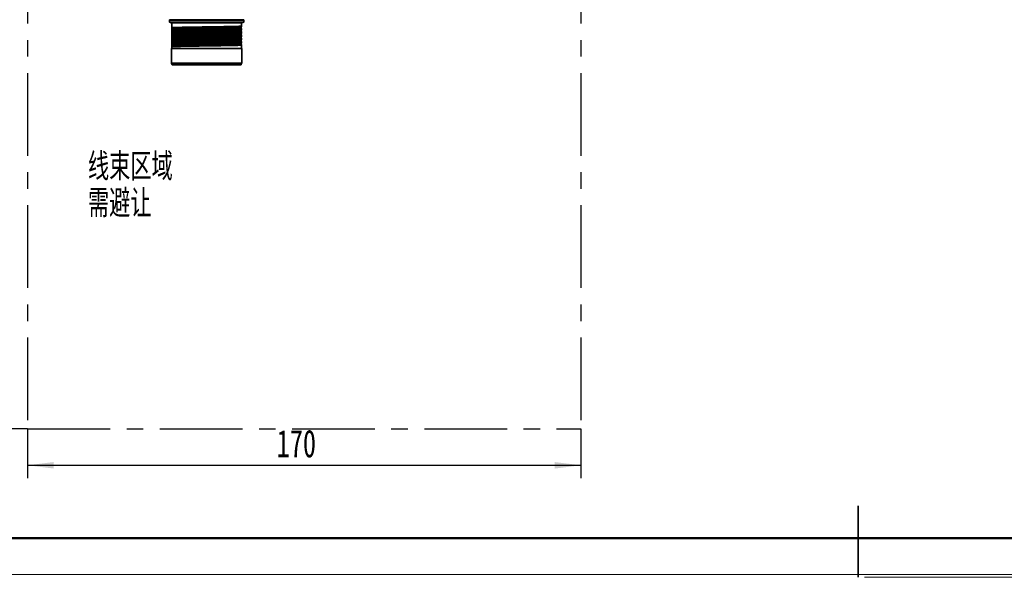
# Model space of a CAD drawing. Header units: millimetres. Extents: x 0 to 420, y 0 to 297.
# Tile 2 of 126: x 80 to 231, y 0 to 86. Entities that reach past the tile are written whole.
import ezdxf

# ---------------------------------------------------------------- set-up
doc = ezdxf.new("R2010")
doc.units = ezdxf.units.MM
doc.linetypes.add('CENTERX2', pattern=[20.32, 12.7, -2.54, 2.54, -2.54])
doc.layers.add('标注层', color=150, linetype='Continuous')
doc.styles.add('SLDTEXTSTYLE0', font='TXT', dxfattribs={"width": 0.7, "bigfont": 'bigfont'})
doc.styles.add('SLDTEXTSTYLE2', font='TXT', dxfattribs={"width": 0.7})
doc.dimstyles.new('SLDDIMSTYLE0', dxfattribs={"dimtxt": 4.850694, "dimasz": 4, "dimexe": 0, "dimexo": 0.0625, "dimgap": 1.212674, "dimtad": 2, "dimlfac": 2, "dimrnd": 1e-09, "dimzin": 12, "dimdsep": 46, "dimtxsty": 'SLDTEXTSTYLE2', "dimsah": 1, "dimcen": 0.09, "dimadec": 0, "dimazin": 3, "dimtfac": 1, "dimtdec": 3, "dimtofl": 0, "dimtmove": 0, "dimatfit": 3, "dimfxl": 1, "dimfrac": 2, "dimtolj": 1, "dimtzin": 12, "dimarcsym": 0})

# ---------------------------------------------------------------- blocks, each defined once
blk = doc.blocks.new('SW_NOTE_1')
at = {"layer": '标注层', "color": 0, "char_height": 4.233, "attachment_point": 1, "style": 'SLDTEXTSTYLE0'}
for s, insert in [('线束区域', (0, 5.46)), ('需避让', (0, -0.19))]:
    blk.add_mtext(s, dxfattribs=dict(at, insert=insert))
blk = doc.blocks.new('_D_8')
at = {"layer": '标注层'}
for p, q in [((81.4, 22.78), (81.4, 15.2)), ((166.4, 22.78), (166.4, 15.2)), ((81.4, 17.2), (166.4, 17.2))]:
    blk.add_line(p, q, dxfattribs=at)
for points in [[(81.4, 17.2), (85.4, 16.7), (85.4, 17.7)], [(166.4, 17.2), (162.4, 17.7), (162.4, 16.7)]]:
    blk.add_solid(points, dxfattribs=at)
at = {"layer": '标注层', "insert": (119.67, 22.66), "char_height": 4.233, "attachment_point": 1, "style": 'SLDTEXTSTYLE2'}
blk.add_mtext('170', dxfattribs=at)
blk = doc.blocks.new('_D_9')
at = {"layer": '标注层'}
for p, q in [((81.4, 97.78), (62.39, 97.78)), ((64.39, 97.78), (64.39, 22.78)), ((81.4, 22.78), (62.39, 22.78))]:
    blk.add_line(p, q, dxfattribs=at)
for points in [[(64.39, 97.78), (63.89, 93.78), (64.89, 93.78)], [(64.39, 22.78), (64.89, 26.78), (63.89, 26.78)]]:
    blk.add_solid(points, dxfattribs=at)
at = {"layer": '标注层', "insert": (58.93, 56.05), "char_height": 4.233, "attachment_point": 1, "rotation": 90, "style": 'SLDTEXTSTYLE2'}
blk.add_mtext('150', dxfattribs=at)

msp = doc.modelspace()

# ---------------------------------------------------------------- linework, layer by layer
at = {"color": 7, "linetype": 'CENTERX2'}
for p, q in [((81.4018, 97.7818), (81.4018, 22.7818)), ((166.4018, 97.7818), (166.4018, 22.7818)), ((81.4018, 22.7818), (166.4018, 22.7818))]:
    msp.add_line(p, q, dxfattribs=at)
at = {"color": 7, "linetype": 'Continuous', "lineweight": 35}
for p, q in [((103.1829, 85.5721), (103.1829, 85.2702)), ((103.1829, 85.2702), (103.4866, 85.1596)), ((103.7099, 85.659), (103.2559, 85.6471)), ((108.9477, 85.6471), (103.2559, 85.6471)), ((103.566, 85.1596), (103.4866, 85.1596)), ((103.5579, 81.2202), (103.5579, 85.1596)), ((114.2498, 85.1596), (103.566, 85.1596)), ((103.566, 84.4421), (103.566, 85.1596)), ((103.7099, 85.659), (103.7098, 85.6565)), ((103.7098, 85.6565), (103.7704, 85.6554)), ((103.7704, 85.6554), (108.8647, 85.6554)), ((108.8647, 85.6554), (114.0454, 85.6554)), ((114.5599, 85.6471), (108.9477, 85.6471)), ((114.0454, 85.6554), (114.106, 85.6565)), ((114.5599, 85.6471), (114.1059, 85.659)), ((114.106, 85.6565), (114.1059, 85.659)), ((114.3291, 85.1596), (114.2498, 85.1596)), ((114.2498, 85.1596), (114.2498, 84.6648)), ((114.3291, 85.1596), (114.6329, 85.2702)), ((114.6329, 85.2702), (114.6329, 85.5721)), ((103.566, 83.9421), (103.566, 84.0255)), ((103.566, 83.4421), (103.566, 83.5255)), ((103.576, 84.2849), (103.576, 84.2145)), ((103.576, 83.7849), (103.576, 83.7145)), ((103.576, 83.2849), (103.576, 83.2145)), ((114.2398, 84.4055), (114.2398, 84.4759)), ((114.2398, 83.9055), (114.2398, 83.9759)), ((114.2398, 83.4055), (114.2398, 83.4759)), ((114.2498, 84.2483), (114.2498, 84.1648)), ((114.2498, 83.7483), (114.2498, 83.6648)), ((114.2498, 83.2483), (114.2498, 83.1648)), ((103.566, 82.9421), (103.566, 83.0255)), ((103.566, 82.4421), (103.566, 82.5255)), ((103.566, 81.9421), (103.566, 82.0255)), ((103.576, 82.7849), (103.576, 82.7145)), ((103.576, 82.2849), (103.576, 82.2145)), ((103.576, 81.7849), (103.576, 81.7145)), ((114.2398, 82.9055), (114.2398, 82.9759)), ((114.2398, 82.4055), (114.2398, 82.4759)), ((114.2398, 81.9055), (114.2398, 81.9759)), ((114.2498, 82.7483), (114.2498, 82.6649)), ((114.2498, 82.2483), (114.2498, 82.1649)), ((114.2498, 81.2202), (114.2498, 81.7483)), ((103.5204, 81.2202), (103.5204, 78.9702)), ((103.5639, 81.2202), (103.5204, 81.2202)), ((103.5639, 81.2202), (103.5579, 81.2202)), ((103.566, 81.2202), (103.5639, 81.2202)), ((103.566, 81.5255), (103.566, 81.2202)), ((103.566, 81.2202), (114.2498, 81.2202)), ((114.2519, 81.2202), (114.2498, 81.2202)), ((114.2519, 81.2202), (114.2954, 81.2202)), ((114.2579, 81.2202), (114.2519, 81.2202)), ((114.2954, 78.9702), (114.2954, 81.2202)), ((103.5279, 78.9702), (103.6189, 78.7202)), ((103.6189, 78.7202), (114.1969, 78.7202)), ((114.1969, 78.7202), (114.2879, 78.9702)), ((208.9959, 10.9894), (208.9959, -0.0106))]:
    msp.add_line(p, q, dxfattribs=at)
at = {"color": 8, "linetype": 'Continuous', "lineweight": 35}
for p, q in [((103.1829, 85.5721), (108.9482, 85.5721)), ((108.9482, 85.5721), (114.6329, 85.5721))]:
    msp.add_line(p, q, dxfattribs=at)
at = {"color": 7, "linetype": 'Continuous', "lineweight": 50}
msp.add_line((23.9959, 5.9894), (413.9959, 5.9894), dxfattribs=at)
at = {"color": 7, "linetype": 'Continuous', "lineweight": 18}
for p, q in [((-0.0005, 0.3966), (419.993, 0.3966)), ((209.9959, -0.0106), (419.9959, -0.0106))]:
    msp.add_line(p, q, dxfattribs=at)
at = {"color": 7, "linetype": 'Continuous', "lineweight": 35, "flags": 128}
for points in [[(103.1829, 85.2702), (103.1982, 85.2702), (103.3199, 85.2702), (103.5607, 85.2702), (103.9154, 85.2702), (104.3766, 85.2702), (104.9343, 85.2702), (105.5768, 85.2702), (106.2902, 85.2702), (107.0594, 85.2702), (107.868, 85.2702), (108.6988, 85.2702), (109.534, 85.2702), (110.3559, 85.2702), (111.147, 85.2702), (111.8903, 85.2702), (112.57, 85.2702), (113.1717, 85.2702), (113.6825, 85.2702), (114.0916, 85.2702), (114.3902, 85.2702), (114.5719, 85.2702), (114.6329, 85.2702)], [(103.5204, 78.9702), (103.5355, 78.9702), (103.6555, 78.9702), (103.8928, 78.9702), (104.2422, 78.9702), (104.6958, 78.9702), (105.2435, 78.9702), (105.873, 78.9702), (106.5704, 78.9702), (107.3199, 78.9702), (108.1049, 78.9702), (108.9079, 78.9702), (109.7109, 78.9702), (110.4959, 78.9702), (111.2454, 78.9702), (111.9428, 78.9702), (112.5723, 78.9702), (113.12, 78.9702), (113.5736, 78.9702), (113.923, 78.9702), (114.1603, 78.9702), (114.2803, 78.9702), (114.2954, 78.9702)]]:
    msp.add_lwpolyline(points, dxfattribs=at)
at = {"color": 7, "linetype": 'Continuous', "lineweight": 35}
for points, knots in [([(103.2559, 85.6471), (103.2467, 85.6459), (103.2324, 85.644), (103.2154, 85.6345), (103.2038, 85.6248), (103.1944, 85.6129), (103.1854, 85.5957), (103.1839, 85.5814), (103.1829, 85.5721)], [0, 0, 0, 0, 0.239802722, 0.368582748, 0.500006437, 0.631388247, 0.760184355, 1, 1, 1, 1]), ([(108.9477, 85.6471), (108.9478, 85.6456), (108.9479, 85.6423), (108.9481, 85.622), (108.9482, 85.5971), (108.9482, 85.5803), (108.9482, 85.5721)], [0, 0, 0, 0, 0.27059055, 0.56234554, 0.78940301, 1, 1, 1, 1]), ([(114.6329, 85.5721), (114.6319, 85.5814), (114.6304, 85.5957), (114.6214, 85.6129), (114.612, 85.6248), (114.6004, 85.6345), (114.5834, 85.644), (114.5691, 85.6459), (114.5599, 85.6471)], [0, 0, 0, 0, 0.23982209, 0.368586, 0.50000495, 0.63142565, 0.76020274, 1, 1, 1, 1]), ([(114.2498, 84.6648), (114.2006, 84.6613), (114.088, 84.6533), (113.7597, 84.6409), (113.2792, 84.6275), (112.6696, 84.6141), (111.956, 84.6006), (111.154, 84.5872), (110.2895, 84.5738), (109.385, 84.5604), (108.4672, 84.547), (107.5622, 84.5336), (106.6946, 84.5201), (105.8911, 84.5067), (105.1717, 84.4933), (104.5598, 84.4799), (104.0866, 84.4669), (103.7444, 84.4542), (103.6254, 84.4461), (103.566, 84.4421)], [0, 0, 0, 0, 0.04678775, 0.10705576, 0.16732405, 0.22759233, 0.28786048, 0.34812875, 0.40839696, 0.46866551, 0.52893361, 0.58920177, 0.64947037, 0.7097384, 0.7700069, 0.83027511, 0.89054333, 0.94527166, 1, 1, 1, 1]), ([(103.566, 84.4421), (103.567, 84.4315), (103.569, 84.4103), (103.5724, 84.3592), (103.5747, 84.3115), (103.576, 84.2848)], [0, 0, 0, 0, 0.3047586, 0.60951118, 1, 1, 1, 1]), ([(103.566, 84.0255), (103.6152, 84.0291), (103.7278, 84.0371), (104.0561, 84.0495), (104.5366, 84.0629), (105.1462, 84.0763), (105.8598, 84.0898), (106.6618, 84.1032), (107.5263, 84.1166), (108.4308, 84.13), (109.3486, 84.1434), (110.2536, 84.1568), (111.1212, 84.1703), (111.9247, 84.1837), (112.6441, 84.1971), (113.256, 84.2105), (113.7292, 84.2235), (114.0714, 84.2362), (114.1904, 84.2442), (114.2498, 84.2483)], [0, 0, 0, 0, 0.04678775, 0.10705576, 0.16732405, 0.22759235, 0.28786051, 0.34812878, 0.40839699, 0.46866554, 0.52893364, 0.5892018, 0.6494704, 0.70973842, 0.77000693, 0.83027511, 0.89054333, 0.94527166, 1, 1, 1, 1]), ([(103.576, 84.2146), (103.575, 84.1906), (103.573, 84.1424), (103.5696, 84.0767), (103.5673, 84.044), (103.566, 84.0255)], [0, 0, 0, 0, 0.30351363, 0.60703357, 1, 1, 1, 1]), ([(114.2498, 84.1648), (114.2006, 84.1613), (114.088, 84.1533), (113.7597, 84.1409), (113.2792, 84.1275), (112.6696, 84.1141), (111.956, 84.1006), (111.154, 84.0872), (110.2895, 84.0738), (109.385, 84.0604), (108.4672, 84.047), (107.5622, 84.0336), (106.6946, 84.0201), (105.8911, 84.0067), (105.1717, 83.9933), (104.5598, 83.9799), (104.0866, 83.9669), (103.7444, 83.9542), (103.6254, 83.9461), (103.566, 83.9421)], [0, 0, 0, 0, 0.04678775, 0.10705576, 0.16732405, 0.22759233, 0.28786048, 0.34812875, 0.40839696, 0.46866551, 0.52893361, 0.58920177, 0.64947037, 0.7097384, 0.7700069, 0.83027512, 0.89054333, 0.94527166, 1, 1, 1, 1]), ([(103.566, 83.9421), (103.567, 83.9315), (103.569, 83.9103), (103.5724, 83.8592), (103.5747, 83.8115), (103.576, 83.7848)], [0, 0, 0, 0, 0.30475865, 0.60951121, 1, 1, 1, 1]), ([(103.566, 83.5255), (103.6152, 83.5291), (103.7278, 83.5371), (104.0561, 83.5495), (104.5366, 83.5629), (105.1462, 83.5763), (105.8598, 83.5898), (106.6618, 83.6032), (107.5263, 83.6166), (108.4308, 83.63), (109.3486, 83.6434), (110.2536, 83.6568), (111.1212, 83.6703), (111.9247, 83.6837), (112.6441, 83.6971), (113.256, 83.7105), (113.7292, 83.7235), (114.0714, 83.7362), (114.1904, 83.7442), (114.2498, 83.7483)], [0, 0, 0, 0, 0.046787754, 0.107055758, 0.167324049, 0.22759235, 0.287860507, 0.348128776, 0.408396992, 0.468665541, 0.528933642, 0.589201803, 0.649470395, 0.709738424, 0.770006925, 0.830275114, 0.890543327, 0.94527166, 1, 1, 1, 1]), ([(103.576, 83.7146), (103.575, 83.6906), (103.573, 83.6424), (103.5696, 83.5767), (103.5673, 83.544), (103.566, 83.5255)], [0, 0, 0, 0, 0.30351364, 0.60703345, 1, 1, 1, 1]), ([(114.2498, 83.6648), (114.2006, 83.6613), (114.088, 83.6533), (113.7597, 83.6409), (113.2792, 83.6275), (112.6696, 83.6141), (111.956, 83.6006), (111.154, 83.5872), (110.2895, 83.5738), (109.385, 83.5604), (108.4672, 83.547), (107.5622, 83.5336), (106.6946, 83.5201), (105.8911, 83.5067), (105.1717, 83.4933), (104.5598, 83.4799), (104.0866, 83.4669), (103.7444, 83.4542), (103.6254, 83.4461), (103.566, 83.4421)], [0, 0, 0, 0, 0.046787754, 0.107055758, 0.167324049, 0.227592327, 0.287860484, 0.348128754, 0.40839696, 0.468665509, 0.528933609, 0.58920177, 0.649470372, 0.709738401, 0.770006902, 0.830275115, 0.890543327, 0.94527166, 1, 1, 1, 1]), ([(103.566, 83.4421), (103.567, 83.4315), (103.569, 83.4103), (103.5724, 83.3592), (103.5747, 83.3115), (103.576, 83.2848)], [0, 0, 0, 0, 0.30475865, 0.60951121, 1, 1, 1, 1]), ([(103.566, 83.0255), (103.6152, 83.0291), (103.7278, 83.0371), (104.0561, 83.0495), (104.5366, 83.0629), (105.1462, 83.0763), (105.8598, 83.0898), (106.6618, 83.1032), (107.5263, 83.1166), (108.4308, 83.13), (109.3486, 83.1434), (110.2536, 83.1568), (111.1212, 83.1703), (111.9247, 83.1837), (112.6441, 83.1971), (113.256, 83.2105), (113.7292, 83.2235), (114.0714, 83.2362), (114.1904, 83.2442), (114.2498, 83.2483)], [0, 0, 0, 0, 0.04678775, 0.10705576, 0.16732405, 0.22759235, 0.28786051, 0.34812878, 0.40839699, 0.46866554, 0.52893364, 0.5892018, 0.6494704, 0.70973842, 0.77000693, 0.83027512, 0.89054335, 0.94527166, 1, 1, 1, 1]), ([(103.576, 83.2146), (103.575, 83.1906), (103.573, 83.1424), (103.5696, 83.0767), (103.5673, 83.044), (103.566, 83.0255)], [0, 0, 0, 0, 0.30351349, 0.60703344, 1, 1, 1, 1]), ([(103.576, 84.2848), (103.5933, 84.2854), (103.6802, 84.2887), (103.9209, 84.2967), (104.3776, 84.3082), (105.0346, 84.3216), (105.8036, 84.335), (106.659, 84.3484), (107.5797, 84.3619), (108.3756, 84.373), (109.0135, 84.3819), (109.4871, 84.3884), (110.1133, 84.3971), (110.8839, 84.4084), (111.7556, 84.4216), (112.554, 84.4351), (113.2445, 84.4485), (113.8336, 84.4622), (114.1026, 84.4712), (114.2398, 84.4757)], [0, 0, 0, 0, 0.01026511, 0.05137208, 0.12165085, 0.19192909, 0.26220819, 0.33248888, 0.40280599, 0.47312493, 0.50768495, 0.54224478, 0.57680427, 0.64595481, 0.7160987, 0.78624057, 0.85653492, 0.92682822, 1, 1, 1, 1]), ([(114.2398, 84.4056), (114.2223, 84.4049), (114.1345, 84.4016), (113.8924, 84.3936), (113.4339, 84.3821), (112.7761, 84.3687), (112.0065, 84.3553), (111.1505, 84.3419), (110.2295, 84.3284), (109.4335, 84.3173), (108.7956, 84.3084), (108.322, 84.3019), (107.6959, 84.2932), (106.9256, 84.2819), (106.0544, 84.2687), (105.2567, 84.2552), (104.5669, 84.2418), (103.9801, 84.2281), (103.7122, 84.2192), (103.576, 84.2146)], [0, 0, 0, 0, 0.01036779, 0.0518869, 0.12215869, 0.1924304, 0.2627031, 0.33297681, 0.4032937, 0.47361227, 0.50817188, 0.54273139, 0.57729061, 0.64643898, 0.71658053, 0.78671953, 0.85701502, 0.92730859, 1, 1, 1, 1]), ([(103.576, 83.7848), (103.5933, 83.7854), (103.6802, 83.7887), (103.9209, 83.7967), (104.3776, 83.8082), (105.0346, 83.8216), (105.8036, 83.835), (106.659, 83.8484), (107.5797, 83.8619), (108.3756, 83.873), (109.0135, 83.8819), (109.4871, 83.8884), (110.1133, 83.8971), (110.8839, 83.9084), (111.7556, 83.9216), (112.554, 83.9351), (113.2445, 83.9485), (113.8336, 83.9622), (114.1026, 83.9712), (114.2398, 83.9757)], [0, 0, 0, 0, 0.010265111, 0.051372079, 0.121650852, 0.19192909, 0.262208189, 0.332488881, 0.402805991, 0.473124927, 0.507684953, 0.542244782, 0.576804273, 0.645954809, 0.716098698, 0.786240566, 0.856534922, 0.92682822, 1, 1, 1, 1]), ([(114.2398, 83.9056), (114.2223, 83.9049), (114.1345, 83.9016), (113.8924, 83.8936), (113.4339, 83.8821), (112.7761, 83.8687), (112.0065, 83.8553), (111.1505, 83.8419), (110.2295, 83.8284), (109.4335, 83.8173), (108.7956, 83.8084), (108.322, 83.8019), (107.6959, 83.7932), (106.9256, 83.7819), (106.0544, 83.7687), (105.2567, 83.7552), (104.5669, 83.7418), (103.9801, 83.7281), (103.7122, 83.7192), (103.576, 83.7146)], [0, 0, 0, 0, 0.01036779, 0.0518869, 0.12215869, 0.1924304, 0.26270311, 0.33297681, 0.40329371, 0.47361228, 0.50817188, 0.5427314, 0.57729062, 0.646439, 0.71658053, 0.78671955, 0.85701502, 0.92730859, 1, 1, 1, 1]), ([(103.576, 83.2848), (103.5933, 83.2854), (103.6802, 83.2887), (103.9209, 83.2967), (104.3776, 83.3082), (105.0346, 83.3216), (105.8036, 83.335), (106.659, 83.3484), (107.5797, 83.3619), (108.3756, 83.373), (109.0135, 83.3819), (109.4871, 83.3884), (110.1133, 83.3971), (110.8839, 83.4084), (111.7556, 83.4216), (112.554, 83.4351), (113.2445, 83.4485), (113.8336, 83.4622), (114.1026, 83.4712), (114.2398, 83.4757)], [0, 0, 0, 0, 0.01026511, 0.05137208, 0.12165085, 0.19192909, 0.26220819, 0.33248888, 0.40280599, 0.47312493, 0.50768495, 0.54224478, 0.57680427, 0.64595481, 0.7160987, 0.78624057, 0.85653492, 0.92682822, 1, 1, 1, 1]), ([(114.2398, 83.4056), (114.2223, 83.4049), (114.1345, 83.4016), (113.8924, 83.3936), (113.4339, 83.3821), (112.7761, 83.3687), (112.0065, 83.3553), (111.1505, 83.3419), (110.2295, 83.3284), (109.4335, 83.3173), (108.7956, 83.3084), (108.322, 83.3019), (107.6959, 83.2932), (106.9256, 83.2819), (106.0544, 83.2687), (105.2567, 83.2552), (104.5669, 83.2418), (103.9801, 83.2281), (103.7122, 83.2192), (103.576, 83.2146)], [0, 0, 0, 0, 0.01036779, 0.0518869, 0.12215869, 0.1924304, 0.26270311, 0.33297681, 0.40329371, 0.47361228, 0.50817188, 0.5427314, 0.57729062, 0.646439, 0.71658053, 0.78671955, 0.85701502, 0.92730859, 1, 1, 1, 1]), ([(114.2398, 84.4758), (114.2408, 84.4998), (114.2428, 84.548), (114.2462, 84.6137), (114.2485, 84.6464), (114.2498, 84.6648)], [0, 0, 0, 0, 0.30351349, 0.60703271, 1, 1, 1, 1]), ([(114.2498, 84.2483), (114.2488, 84.2589), (114.2468, 84.28), (114.2434, 84.3312), (114.2411, 84.3789), (114.2398, 84.4056)], [0, 0, 0, 0, 0.30475869, 0.60951129, 1, 1, 1, 1]), ([(114.2398, 83.9758), (114.2408, 83.9998), (114.2428, 84.048), (114.2462, 84.1137), (114.2485, 84.1464), (114.2498, 84.1648)], [0, 0, 0, 0, 0.30351349, 0.6070335, 1, 1, 1, 1]), ([(114.2498, 83.7483), (114.2488, 83.7589), (114.2468, 83.78), (114.2434, 83.8312), (114.2411, 83.8789), (114.2398, 83.9056)], [0, 0, 0, 0, 0.30475865, 0.60951121, 1, 1, 1, 1]), ([(114.2398, 83.4758), (114.2408, 83.4998), (114.2428, 83.548), (114.2462, 83.6137), (114.2485, 83.6464), (114.2498, 83.6648)], [0, 0, 0, 0, 0.30351364, 0.60703351, 1, 1, 1, 1]), ([(114.2498, 83.2483), (114.2488, 83.2589), (114.2468, 83.28), (114.2434, 83.3312), (114.2411, 83.3789), (114.2398, 83.4056)], [0, 0, 0, 0, 0.3047586, 0.60951118, 1, 1, 1, 1]), ([(114.2498, 83.1648), (114.2006, 83.1613), (114.088, 83.1533), (113.7597, 83.1409), (113.2792, 83.1275), (112.6696, 83.1141), (111.956, 83.1006), (111.154, 83.0872), (110.2895, 83.0738), (109.385, 83.0604), (108.4672, 83.047), (107.5622, 83.0336), (106.6946, 83.0201), (105.8911, 83.0067), (105.1717, 82.9933), (104.5598, 82.9799), (104.0866, 82.9669), (103.7444, 82.9542), (103.6254, 82.9461), (103.566, 82.9421)], [0, 0, 0, 0, 0.046787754, 0.107055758, 0.16732405, 0.227592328, 0.287860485, 0.348128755, 0.408396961, 0.468665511, 0.528933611, 0.589201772, 0.649470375, 0.709738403, 0.770006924, 0.830275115, 0.890543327, 0.945271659, 1, 1, 1, 1]), ([(103.566, 82.9421), (103.567, 82.9315), (103.569, 82.9103), (103.5724, 82.8592), (103.5747, 82.8115), (103.576, 82.7848)], [0, 0, 0, 0, 0.30475865, 0.60951121, 1, 1, 1, 1]), ([(103.566, 82.5255), (103.6152, 82.5291), (103.7278, 82.5371), (104.0561, 82.5495), (104.5366, 82.5629), (105.1462, 82.5763), (105.8598, 82.5898), (106.6618, 82.6032), (107.5263, 82.6166), (108.4308, 82.63), (109.3486, 82.6434), (110.2536, 82.6568), (111.1212, 82.6703), (111.9247, 82.6837), (112.6441, 82.6971), (113.256, 82.7105), (113.7292, 82.7235), (114.0714, 82.7362), (114.1904, 82.7442), (114.2498, 82.7483)], [0, 0, 0, 0, 0.04678775, 0.10705576, 0.16732405, 0.22759235, 0.28786051, 0.34812878, 0.40839699, 0.46866554, 0.52893364, 0.5892018, 0.6494704, 0.70973842, 0.77000693, 0.83027512, 0.89054335, 0.94527166, 1, 1, 1, 1]), ([(103.576, 82.7146), (103.575, 82.6906), (103.573, 82.6424), (103.5696, 82.5767), (103.5673, 82.544), (103.566, 82.5255)], [0, 0, 0, 0, 0.30351349, 0.60703344, 1, 1, 1, 1]), ([(114.2498, 82.6649), (114.2006, 82.6613), (114.088, 82.6533), (113.7597, 82.6409), (113.2792, 82.6275), (112.6696, 82.6141), (111.956, 82.6006), (111.154, 82.5872), (110.2895, 82.5738), (109.385, 82.5604), (108.4672, 82.547), (107.5622, 82.5336), (106.6946, 82.5201), (105.8911, 82.5067), (105.1717, 82.4933), (104.5598, 82.4799), (104.0866, 82.4669), (103.7444, 82.4542), (103.6254, 82.4461), (103.566, 82.4421)], [0, 0, 0, 0, 0.04678775, 0.10705576, 0.16732405, 0.22759233, 0.28786049, 0.34812876, 0.40839696, 0.46866551, 0.52893361, 0.58920177, 0.64947037, 0.7097384, 0.77000692, 0.83027511, 0.89054333, 0.94527166, 1, 1, 1, 1]), ([(103.566, 82.4421), (103.567, 82.4315), (103.569, 82.4103), (103.5724, 82.3592), (103.5747, 82.3115), (103.576, 82.2848)], [0, 0, 0, 0, 0.30475869, 0.60951129, 1, 1, 1, 1]), ([(103.566, 82.0255), (103.6152, 82.0291), (103.7278, 82.0371), (104.0561, 82.0495), (104.5366, 82.0629), (105.1462, 82.0763), (105.8598, 82.0898), (106.6618, 82.1032), (107.5263, 82.1166), (108.4308, 82.13), (109.3486, 82.1434), (110.2536, 82.1568), (111.1212, 82.1703), (111.9247, 82.1837), (112.6441, 82.1971), (113.256, 82.2105), (113.7292, 82.2235), (114.0714, 82.2362), (114.1904, 82.2442), (114.2498, 82.2483)], [0, 0, 0, 0, 0.04678775, 0.10705576, 0.16732405, 0.22759233, 0.2878605, 0.34812877, 0.40839699, 0.46866554, 0.52893364, 0.5892018, 0.64947039, 0.70973842, 0.77000693, 0.83027512, 0.89054335, 0.94527166, 1, 1, 1, 1]), ([(103.576, 82.2146), (103.575, 82.1906), (103.573, 82.1424), (103.5696, 82.0767), (103.5673, 82.044), (103.566, 82.0255)], [0, 0, 0, 0, 0.30351349, 0.60703344, 1, 1, 1, 1]), ([(114.2498, 82.1649), (114.2006, 82.1613), (114.088, 82.1533), (113.7597, 82.1409), (113.2792, 82.1275), (112.6696, 82.1141), (111.956, 82.1006), (111.154, 82.0872), (110.2895, 82.0738), (109.385, 82.0604), (108.4672, 82.047), (107.5622, 82.0336), (106.6946, 82.0201), (105.8911, 82.0067), (105.1717, 81.9933), (104.5598, 81.9799), (104.0866, 81.9669), (103.7444, 81.9542), (103.6254, 81.9461), (103.566, 81.9421)], [0, 0, 0, 0, 0.04678775, 0.10705576, 0.16732405, 0.22759233, 0.28786049, 0.34812876, 0.40839696, 0.46866551, 0.52893361, 0.58920177, 0.64947037, 0.7097384, 0.77000692, 0.83027511, 0.89054333, 0.94527166, 1, 1, 1, 1]), ([(103.566, 81.9421), (103.567, 81.9315), (103.569, 81.9103), (103.5724, 81.8592), (103.5747, 81.8115), (103.576, 81.7848)], [0, 0, 0, 0, 0.30475865, 0.60951121, 1, 1, 1, 1]), ([(103.566, 81.5255), (103.6152, 81.5291), (103.7278, 81.5371), (104.0561, 81.5495), (104.5366, 81.5629), (105.1462, 81.5763), (105.8598, 81.5898), (106.6618, 81.6032), (107.5263, 81.6166), (108.4308, 81.63), (109.3486, 81.6434), (110.2536, 81.6568), (111.1212, 81.6703), (111.9247, 81.6837), (112.6441, 81.6971), (113.256, 81.7105), (113.7292, 81.7235), (114.0714, 81.7362), (114.1904, 81.7442), (114.2498, 81.7483)], [0, 0, 0, 0, 0.04678775, 0.10705576, 0.16732405, 0.22759233, 0.2878605, 0.34812878, 0.40839699, 0.46866554, 0.52893364, 0.5892018, 0.64947039, 0.70973842, 0.77000692, 0.83027512, 0.89054336, 0.94527166, 1, 1, 1, 1]), ([(103.576, 81.7146), (103.575, 81.6903), (103.5729, 81.6417), (103.5696, 81.5762), (103.5673, 81.5437), (103.566, 81.5255)], [0, 0, 0, 0, 0.30654963, 0.61310479, 1, 1, 1, 1]), ([(103.576, 82.7848), (103.5933, 82.7854), (103.6802, 82.7887), (103.9209, 82.7967), (104.3776, 82.8082), (105.0346, 82.8216), (105.8036, 82.835), (106.659, 82.8484), (107.5797, 82.8619), (108.3756, 82.873), (109.0135, 82.8819), (109.4871, 82.8884), (110.1133, 82.8971), (110.8839, 82.9084), (111.7556, 82.9216), (112.554, 82.9351), (113.2445, 82.9485), (113.8336, 82.9622), (114.1026, 82.9712), (114.2398, 82.9757)], [0, 0, 0, 0, 0.01026511, 0.05137208, 0.12165085, 0.19192909, 0.26220819, 0.33248888, 0.40280599, 0.47312493, 0.50768495, 0.54224478, 0.57680428, 0.64595482, 0.7160987, 0.78624056, 0.85653492, 0.92682822, 1, 1, 1, 1]), ([(114.2398, 82.9056), (114.2223, 82.9049), (114.1345, 82.9016), (113.8924, 82.8936), (113.4339, 82.8821), (112.7761, 82.8687), (112.0065, 82.8553), (111.1505, 82.8419), (110.2295, 82.8284), (109.4335, 82.8173), (108.7956, 82.8084), (108.322, 82.8019), (107.6959, 82.7932), (106.9256, 82.7819), (106.0544, 82.7687), (105.2567, 82.7552), (104.5669, 82.7418), (103.9801, 82.7281), (103.7122, 82.7192), (103.576, 82.7146)], [0, 0, 0, 0, 0.01036779, 0.0518869, 0.12215869, 0.1924304, 0.26270311, 0.33297681, 0.40329371, 0.47361228, 0.50817188, 0.5427314, 0.57729062, 0.646439, 0.71658053, 0.78671955, 0.85701502, 0.92730859, 1, 1, 1, 1]), ([(103.576, 82.2848), (103.5933, 82.2854), (103.6802, 82.2887), (103.9209, 82.2967), (104.3776, 82.3082), (105.0346, 82.3216), (105.8036, 82.335), (106.659, 82.3484), (107.5797, 82.3619), (108.3756, 82.373), (109.0135, 82.3819), (109.4871, 82.3884), (110.1133, 82.3971), (110.8839, 82.4084), (111.7556, 82.4216), (112.554, 82.4351), (113.2445, 82.4485), (113.8336, 82.4622), (114.1026, 82.4712), (114.2398, 82.4757)], [0, 0, 0, 0, 0.01026511, 0.05137208, 0.12165085, 0.19192909, 0.26220819, 0.33248888, 0.40280599, 0.47312493, 0.50768496, 0.54224479, 0.57680428, 0.64595482, 0.7160987, 0.78624056, 0.85653492, 0.92682822, 1, 1, 1, 1]), ([(114.2398, 82.4056), (114.2223, 82.4049), (114.1345, 82.4016), (113.8924, 82.3936), (113.4339, 82.3821), (112.7761, 82.3687), (112.0065, 82.3553), (111.1505, 82.3419), (110.2295, 82.3284), (109.4335, 82.3173), (108.7956, 82.3084), (108.322, 82.3019), (107.6959, 82.2932), (106.9256, 82.2819), (106.0544, 82.2687), (105.2567, 82.2552), (104.5669, 82.2418), (103.9801, 82.2281), (103.7122, 82.2192), (103.576, 82.2146)], [0, 0, 0, 0, 0.01036779, 0.0518869, 0.12215869, 0.1924304, 0.26270311, 0.33297681, 0.40329371, 0.47361228, 0.50817188, 0.5427314, 0.57729062, 0.646439, 0.71658053, 0.78671955, 0.85701502, 0.92730859, 1, 1, 1, 1]), ([(114.2398, 81.9757), (114.2223, 81.9751), (114.1345, 81.9718), (113.8924, 81.9643), (113.4339, 81.9526), (112.7761, 81.9392), (112.0065, 81.9258), (111.1505, 81.9123), (110.2295, 81.8989), (109.4335, 81.8877), (108.7956, 81.8788), (108.322, 81.8722), (107.6959, 81.8633), (106.9256, 81.8524), (106.0544, 81.839), (105.2567, 81.8257), (104.5669, 81.8123), (103.9801, 81.7987), (103.7122, 81.7895), (103.576, 81.7848)], [0, 0, 0, 0, 0.01036778, 0.05188684, 0.12215912, 0.19243092, 0.26270411, 0.33297783, 0.40329469, 0.47361329, 0.50817286, 0.54273245, 0.57729174, 0.64643943, 0.71658044, 0.78671934, 0.85701467, 0.9273081, 1, 1, 1, 1]), ([(114.2398, 81.9056), (114.2224, 81.9049), (114.1356, 81.9017), (113.8949, 81.8937), (113.4382, 81.8822), (112.7812, 81.8688), (112.0122, 81.8554), (111.1568, 81.842), (110.2361, 81.8285), (109.4402, 81.8174), (108.8023, 81.8085), (108.3287, 81.802), (107.7025, 81.7933), (106.9319, 81.782), (106.0602, 81.7687), (105.2618, 81.7553), (104.5713, 81.7419), (103.9822, 81.7282), (103.7132, 81.7192), (103.576, 81.7146)], [0, 0, 0, 0, 0.01026511, 0.05137208, 0.12165085, 0.19192907, 0.26220817, 0.33248886, 0.40280596, 0.47312489, 0.50768492, 0.54224475, 0.57680424, 0.64595478, 0.71609867, 0.78624054, 0.85653492, 0.92682822, 1, 1, 1, 1]), ([(114.2398, 82.9758), (114.2408, 82.9998), (114.2428, 83.048), (114.2462, 83.1137), (114.2485, 83.1464), (114.2498, 83.1648)], [0, 0, 0, 0, 0.30351363, 0.60703362, 1, 1, 1, 1]), ([(114.2498, 82.7483), (114.2488, 82.7589), (114.2468, 82.78), (114.2434, 82.8312), (114.2411, 82.8789), (114.2398, 82.9056)], [0, 0, 0, 0, 0.3047586, 0.60951118, 1, 1, 1, 1]), ([(114.2398, 82.4758), (114.2408, 82.4998), (114.2428, 82.548), (114.2462, 82.6137), (114.2485, 82.6464), (114.2498, 82.6649)], [0, 0, 0, 0, 0.3035136, 0.60703356, 1, 1, 1, 1]), ([(114.2498, 82.2483), (114.2488, 82.2589), (114.2468, 82.28), (114.2434, 82.3312), (114.2411, 82.3789), (114.2398, 82.4056)], [0, 0, 0, 0, 0.3047586, 0.60951118, 1, 1, 1, 1]), ([(114.2398, 81.9757), (114.2408, 81.9998), (114.2428, 82.048), (114.2462, 82.1137), (114.2485, 82.1464), (114.2498, 82.1649)], [0, 0, 0, 0, 0.3035136, 0.60703356, 1, 1, 1, 1]), ([(114.2498, 81.7483), (114.2488, 81.759), (114.2467, 81.7804), (114.2434, 81.8318), (114.2411, 81.8793), (114.2398, 81.9056)], [0, 0, 0, 0, 0.307806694, 0.615608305, 1, 1, 1, 1])]:
    msp.add_open_spline(points, degree=3, knots=knots, dxfattribs=at)

# ---------------------------------------------------------------- block references
at = {"layer": '标注层'}
msp.add_blockref('SW_NOTE_1', (90.6754, 59.7393), dxfattribs=at)

# ---------------------------------------------------------------- texts
at = {"layer": '标注层', "color": 1, "insert": (1.4141, 4.5931), "char_height": 2.5, "attachment_point": 1, "style": 'SLDTEXTSTYLE0'}
msp.add_mtext('6、钣金展开图及简易工艺路线仅做参考；7、满足ROHS要求；', dxfattribs=at)

# ---------------------------------------------------------------- dimensions: what is measured, and where the dimension line sits
at = {"layer": '标注层'}
dim = msp.add_linear_dim(base=(64.3891, 22.7818), p1=(81.4018, 97.7818), p2=(81.4018, 22.7818), angle=90, dimstyle='SLDDIMSTYLE0', dxfattribs=at)
dim.commit()
dim.dimension.update_dxf_attribs({"geometry": '_D_9', "text_midpoint": (64.3891, 60.2818), "dimtype": 160})
dim = msp.add_linear_dim(base=(166.4018, 17.2032), p1=(81.4018, 22.7818), p2=(166.4018, 22.7818), dimstyle='SLDDIMSTYLE0', dxfattribs=at)
dim.commit()
dim.dimension.update_dxf_attribs({"geometry": '_D_8', "text_midpoint": (123.9018, 17.2032), "dimtype": 160})

doc.saveas('drawing.dxf')
